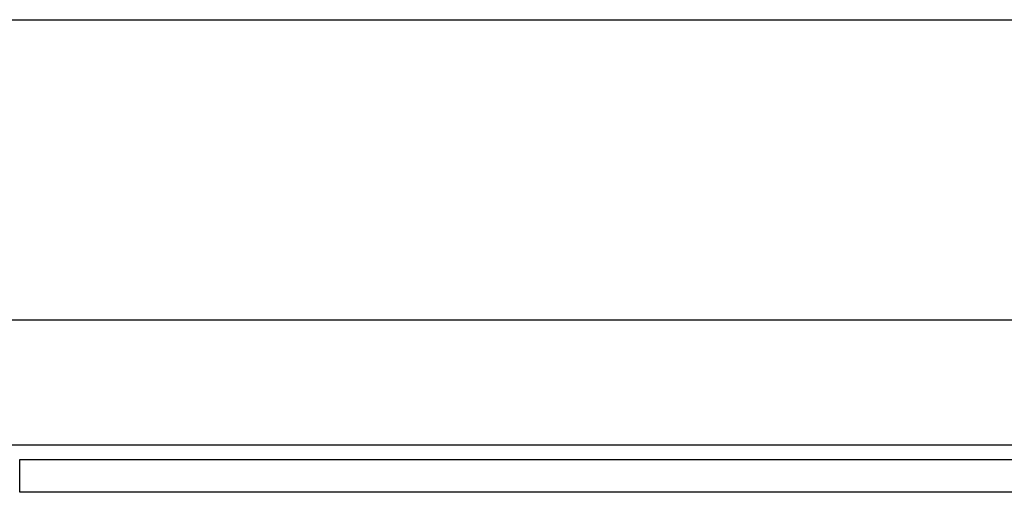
# Model space of a CAD drawing. Header units: inches. Extents: x 15 to 513, y 46 to 241.
# Tile 91 of 256: x 51.479 to 53.529, y 131.16 to 132.143. Entities that reach past the tile are written whole.
import ezdxf

# ---------------------------------------------------------------- set-up
doc = ezdxf.new("R2010")
doc.units = ezdxf.units.IN
doc.header["$MEASUREMENT"] = 0
doc.layers.add('Visible Edges(ANSI)', color=7, linetype='Continuous', lineweight=25)
doc.layers.add('Visible Tangent Edges(ANSI)', color=7, linetype='Continuous', lineweight=25)

msp = doc.modelspace()

# ---------------------------------------------------------------- linework, layer by layer
at = {"layer": 'Visible Edges(ANSI)'}
for p, q in [((16.3676, 132.1428), (68.3036, 132.1428)), ((63.7322, 131.5178), (51.141, 131.5178)), ((51.4791, 131.2278), (63.3941, 131.2278)), ((63.3941, 131.1598), (51.4791, 131.1598))]:
    msp.add_line(p, q, dxfattribs=at)
at = {"layer": 'Visible Tangent Edges(ANSI)'}
for p, q in [((51.4127, 131.2588), (63.4606, 131.2588)), ((51.4791, 131.1598), (51.4791, 131.2278))]:
    msp.add_line(p, q, dxfattribs=at)

doc.saveas('drawing.dxf')
